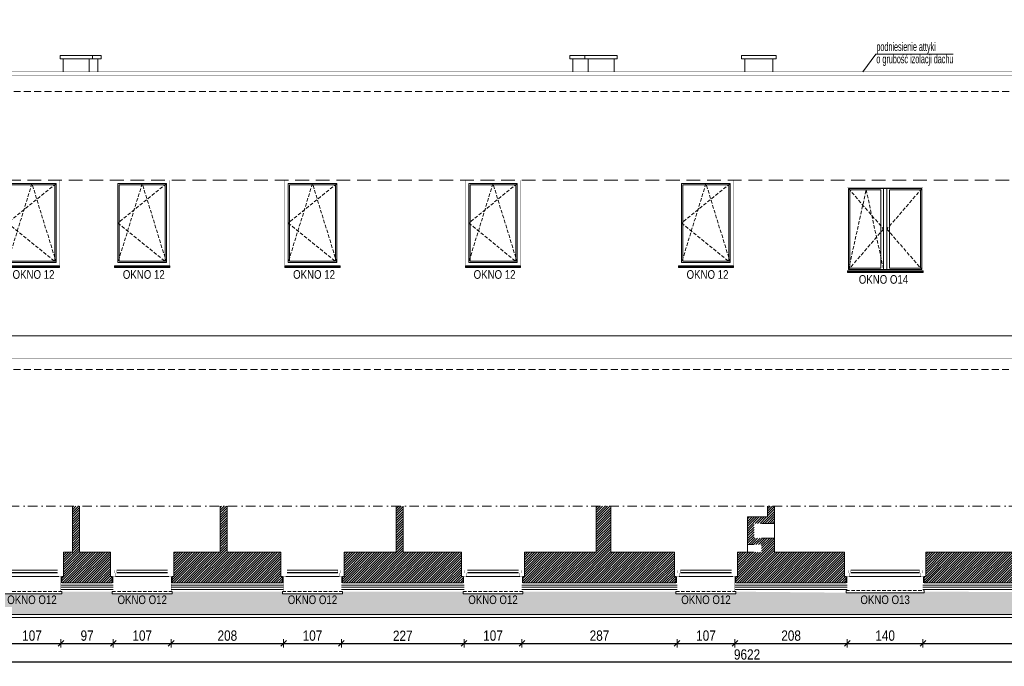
# Model space of a CAD drawing. Header units: millimetres. Extents: x 18880 to 99371, y -5529 to 27899.
# Tile 77 of 158: x 37683 to 39505, y 8270 to 9465. Entities that reach past the tile are written whole.
import ezdxf

# ---------------------------------------------------------------- set-up
doc = ezdxf.new("R2010")
doc.units = ezdxf.units.MM
doc.set_wipeout_variables(frame=1)
doc.linetypes.add('DASHED', pattern=[19.05, 12.7, -6.35])
doc.linetypes.add('Kropki i Kreski', pattern=[335.138881, 176.388884, -88.194442, 0, -70.555556])
for name, color, linetype, lineweight in [('AA_HATCH', 252, 'Continuous', 0), ('AA_IZOLACJA', 251, 'Continuous', 0), ('AA_OPIS', 2, 'Continuous', 0), ('AA_WIDOK', 254, 'Continuous', 0), ('AP wymiary', 40, 'Continuous', 0), ('K_SCIANY', 90, 'Continuous', 20)]:
    doc.layers.add(name, color=color, linetype=linetype, lineweight=lineweight)
doc.styles.add('1', font='ARIALN.TTF')
doc.styles.add('ARIAL', font='arial.ttf')
doc.styles.add('DIM07', font='romans.shx', dxfattribs={"width": 0.7})
doc.linetypes.add('STYROPIAN', pattern='A,0.000141,[1,styropian.shx,S=1,R=0,X=0,Y=0],-14.102004', length=14.102145)
doc.linetypes.add('ZIGZAG', pattern='A,0.00254,-5.08,[131,ltypeshp.shx,S=5.08,R=0,X=-5.08,Y=0],-10.16,[131,ltypeshp.shx,S=5.08,R=180,X=5.08,Y=0],-5.08', length=20.32254)
doc.dimstyles.new('1_50', dxfattribs={"dimscale": 10, "dimtxt": 1.9, "dimasz": 0.005, "dimexe": 0, "dimexo": 0, "dimgap": 0.45, "dimtad": 1, "dimdec": 4, "dimrnd": 0.5, "dimdsep": 46, "dimtxsty": '1', "dimblk1": 'DIM01', "dimblk2": 'DIM01', "dimsah": 1, "dimcen": 2, "dimdle": 25, "dimse1": 1, "dimse2": 1, "dimclrd": 1, "dimclrt": 2, "dimadec": 0, "dimazin": 0, "dimtfac": 0.66665, "dimtdec": 4, "dimtix": 1, "dimtmove": 0, "dimatfit": 3, "dimldrblk": 'DIM01', "dimfxl": 0, "dimtolj": 1, "dimtzin": 0, "dimarcsym": 0})

# ---------------------------------------------------------------- blocks, each defined once
blk = doc.blocks.new('okno cc')
at = {"layer": 'AA_WIDOK', "linetype": 'DASHED', "ltscale": 0.5}
blk.add_lwpolyline([(28, 3), (28, 114)], dxfattribs=at)
at = {"layer": 'AA_WIDOK', "color": 4}
blk.add_lwpolyline([(28, 3), (32, 3), (32, 114), (28, 114)], dxfattribs=at)
at = {"color": 4}
blk.add_wipeout([(-11.5, 105.5), (-6.5, 105.5), (-6.5, 108), (0, 108), (0, 9), (-6.5, 9), (-6.5, 11.5), (-11.5, 11.5)], dxfattribs=at).dxf.layer = 'AA_WIDOK'
at = {"layer": 'AA_IZOLACJA', "linetype": 'STYROPIAN', "ltscale": 0.2}
for points in [[(12, 113), (0, 113)], [(12, 4), (0, 4)]]:
    blk.add_lwpolyline(points, dxfattribs=at)
at = {"layer": 'AA_WIDOK', "color": 4, "const_width": 0.3}
for points in [[(-11.5, 105.5), (-11.5, 110.5)], [(-11.5, 110.5), (-6.5, 110.5)], [(-9, 110.5), (-9, 117)], [(-9, 117), (0, 117)], [(-6.5, 110.5), (-9, 110.5)], [(-6.5, 108), (-6.5, 110.5)], [(-6.5, 110.5), (-6.5, 105.5)], [(0, 117), (0, 108)], [(-6.5, 105.5), (-11.5, 105.5)], [(-10, 11.5), (-10, 105.5)], [(-9, 11.5), (-9, 105.5)], [(-8, 11.5), (-8, 105.5)], [(0, 108), (-6.5, 108)], [(-11.5, 6.5), (-11.5, 11.5)], [(-11.5, 11.5), (-6.5, 11.5)], [(-6.5, 6.5), (-11.5, 6.5)], [(-9, 0), (-9, 6.5)], [(-9, 6.5), (-6.5, 6.5)], [(0, 0), (-9, 0)], [(-6.5, 11.5), (-6.5, 6.5)], [(-6.5, 6.5), (-6.5, 9)], [(-6.5, 9), (0, 9)], [(0, 9), (0, 0)]]:
    blk.add_lwpolyline(points, dxfattribs=at)
at = {"layer": 'AA_WIDOK', "const_width": 0.3}
for points in [[(28, 112), (0, 112)], [(28, 5), (0, 5)]]:
    blk.add_lwpolyline(points, dxfattribs=at)
at = {"layer": 'AA_WIDOK', "color": 4}
for points in [[(-11.5, 11.5), (-11.5, 105.5)], [(-11.5, 11.5), (-11.5, 105.5)], [(-6.5, 11.5), (-6.5, 105.5)], [(0, 108), (0, 9)]]:
    blk.add_lwpolyline(points, dxfattribs=at)
blk = doc.blocks.new('okno dd')
at = {"layer": 'AA_WIDOK', "linetype": 'DASHED', "ltscale": 0.5}
blk.add_lwpolyline([(26, 3), (26, 147)], dxfattribs=at)
at = {"layer": 'AA_WIDOK', "color": 4}
blk.add_lwpolyline([(26, 3), (30, 3), (30, 147), (26, 147)], dxfattribs=at)
at = {"color": 4}
blk.add_wipeout([(-11.5, 138.5), (-6.5, 138.5), (-6.5, 141), (0, 141), (0, 9), (-6.5, 9), (-6.5, 11.5), (-11.5, 11.5)], dxfattribs=at).dxf.layer = 'AA_WIDOK'
at = {"layer": 'AA_IZOLACJA', "linetype": 'STYROPIAN', "ltscale": 0.2}
for points in [[(12, 146), (0, 146)], [(12, 4), (0, 4)]]:
    blk.add_lwpolyline(points, dxfattribs=at)
at = {"layer": 'AA_WIDOK', "color": 4, "const_width": 0.3}
for points in [[(-9, 143.5), (-9, 150)], [(-9, 150), (0, 150)], [(0, 150), (0, 141)], [(-11.5, 138.5), (-11.5, 143.5)], [(-11.5, 143.5), (-6.5, 143.5)], [(-6.5, 138.5), (-11.5, 138.5)], [(-10, 11.5), (-10, 138.5)], [(-6.5, 143.5), (-9, 143.5)], [(-9, 11.5), (-9, 138.5)], [(-8, 11.5), (-8, 138.5)], [(-6.5, 141), (-6.5, 143.5)], [(-6.5, 143.5), (-6.5, 138.5)], [(0, 141), (-6.5, 141)], [(-11.5, 6.5), (-11.5, 11.5)], [(-11.5, 11.5), (-6.5, 11.5)], [(-6.5, 6.5), (-11.5, 6.5)], [(-9, 0), (-9, 6.5)], [(-9, 6.5), (-6.5, 6.5)], [(0, 0), (-9, 0)], [(-6.5, 11.5), (-6.5, 6.5)], [(-6.5, 6.5), (-6.5, 9)], [(-6.5, 9), (0, 9)], [(0, 9), (0, 0)]]:
    blk.add_lwpolyline(points, dxfattribs=at)
at = {"layer": 'AA_WIDOK', "color": 4}
for points in [[(-11.5, 11.5), (-11.5, 138.5)], [(-11.5, 11.5), (-11.5, 138.5)], [(-6.5, 11.5), (-6.5, 138.5)], [(0, 141), (0, 9)]]:
    blk.add_lwpolyline(points, dxfattribs=at)
at = {"layer": 'AA_WIDOK', "const_width": 0.3}
for points in [[(26, 145), (0, 145)], [(26, 5), (0, 5)]]:
    blk.add_lwpolyline(points, dxfattribs=at)
blk = doc.blocks.new('etbvbve')
at = {"layer": 'AA_OPIS', "linetype": 'DASHED', "ltscale": 0.5}
blk.add_lwpolyline([(-6, -2), (-96, -75), (-6, -148), (-51, -2), (-96, -148)], dxfattribs=at)
at = {"layer": 'AA_WIDOK', "color": 255, "const_width": 0.3}
for points in [[(-102, -154), (-102, 4)], [(-102, 4), (0, 4)], [(0, 4), (0, -154)]]:
    blk.add_lwpolyline(points, dxfattribs=at)
at = {"layer": 'AA_WIDOK'}
for points in [[(-96, -148), (-96, -2)], [(-96, -2), (-6, -2)], [(-93.5, -4.5), (-93.5, -145.5)], [(-8.5, -4.5), (-93.5, -4.5)], [(-8.5, -145.5), (-8.5, -4.5)], [(-6, -2), (-6, -148)], [(-93.5, -145.5), (-8.5, -145.5)], [(-6, -148), (-96, -148)]]:
    blk.add_lwpolyline(points, dxfattribs=at)
at = {"layer": 'AA_WIDOK', "color": 4}
for points in [[(-102, -157), (-102, -154)], [(0, -154), (-102, -154)], [(0, -154.8), (-102, -154.8)], [(-102, -155.1), (-102, -155.3)], [(-102, -156.5), (0, -156.5)], [(-102, -157), (0, -157)], [(0, -157), (0, -154)], [(0, -155.3), (0, -155.1)]]:
    blk.add_lwpolyline(points, dxfattribs=at)
at = {"layer": 'AA_OPIS', "insert": (-48.1, -162.1), "char_height": 16, "width": 300, "attachment_point": 2, "style": 'ARIAL'}
blk.add_mtext('{\\W0.8;OKNO 12}', dxfattribs=at)
blk = doc.blocks.new('mtyty')
at = {"layer": 'AA_OPIS', "linetype": 'DASHED', "ltscale": 0.5}
for points in [[(-138, 2), (-73, -73), (-138, -148), (-105.2, -0.5), (-73, -148)], [(-2, 2), (-67, -73), (-2, -148)]]:
    blk.add_lwpolyline(points, dxfattribs=at)
at = {"layer": 'AA_WIDOK', "color": 255, "const_width": 0.3}
for points in [[(-140, -150), (-140, 4)], [(-140, 4), (0, 4)], [(0, 4), (0, -150)]]:
    blk.add_lwpolyline(points, dxfattribs=at)
at = {"layer": 'AA_WIDOK'}
for points in [[(-138, 2), (-138, -148)], [(-2, 2), (-138, 2)], [(-73, 2), (-73, -148)], [(-67, 2), (-67, -148)], [(-2, -148), (-2, 2)], [(-135.5, -0.5), (-135.5, -145.5)], [(-78, -0.5), (-135.5, -0.5)], [(-78, -145.5), (-78, -0.5)], [(-62, -0.5), (-62, -145.5)], [(-4.5, -0.5), (-62, -0.5)], [(-4.5, -145.5), (-4.5, -0.5)], [(-135.5, -145.5), (-78, -145.5)], [(-62, -145.5), (-4.5, -145.5)], [(-138, -148), (-2, -148)]]:
    blk.add_lwpolyline(points, dxfattribs=at)
at = {"layer": 'AA_WIDOK', "color": 4}
for points in [[(-140, -150), (0, -150)], [(-140, -152.5), (-140, -150)], [(-140, -150.8), (-140, -150.6)], [(0, -150.8), (-140, -150.8)], [(0, -152.5), (-140, -152.5)], [(-140, -153), (-140, -152.5)], [(0, -153), (-140, -153)], [(0, -152.5), (0, -150)], [(0, -150.6), (0, -150.8)], [(0, -153), (0, -152.5)]]:
    blk.add_lwpolyline(points, dxfattribs=at)
at = {"layer": 'AA_OPIS', "insert": (-73.2, -158.1), "char_height": 16, "width": 300, "attachment_point": 2, "style": 'ARIAL'}
blk.add_mtext('{\\W0.8;OKNO O14}', dxfattribs=at)
blk = doc.blocks.new('DIM01')
at = {"color": 2}
blk.add_line((-106, -106), (106, 106), dxfattribs=at)
blk.add_line((0, -150), (0, 150))
blk = doc.blocks.new('*D889')
at = {"layer": 'AP wymiary', "color": 1, "lineweight": -2, "transparency": 16777216}
blk.add_line((37652.5, 8312.1), (37759.4, 8312.1), dxfattribs=at)
at = {"layer": 'Defpoints', "color": 0, "transparency": 16777216}
for p in [(37652.5, 8418.1), (37759.5, 8416.7), (37759.5, 8312.1)]:
    blk.add_point(p, dxfattribs=at)
at = {"layer": 'AP wymiary', "color": 1, "lineweight": -2, "transparency": 16777216, "xscale": 0.05, "yscale": 0.05, "zscale": 0.05, "rotation": 180}
blk.add_blockref('DIM01', (37652.5, 8312.1), dxfattribs=at)
at = {"layer": 'AP wymiary', "color": 1, "lineweight": -2, "transparency": 16777216, "xscale": 0.05, "yscale": 0.05, "zscale": 0.05}
blk.add_blockref('DIM01', (37759.5, 8312.1), dxfattribs=at)
at = {"layer": 'AP wymiary', "color": 2, "transparency": 16777216, "insert": (37706, 8326.3), "char_height": 19, "attachment_point": 5, "style": '1'}
blk.add_mtext('\\A1;107', dxfattribs=at)
blk = doc.blocks.new('*D890')
at = {"layer": 'AP wymiary', "color": 1, "lineweight": -2, "transparency": 16777216}
blk.add_line((37759.5, 8312.1), (37856.4, 8312.1), dxfattribs=at)
at = {"layer": 'Defpoints', "color": 0, "transparency": 16777216}
for p in [(37759.5, 8416.7), (37856.5, 8415.7), (37856.5, 8312.1)]:
    blk.add_point(p, dxfattribs=at)
at = {"layer": 'AP wymiary', "color": 1, "lineweight": -2, "transparency": 16777216, "xscale": 0.05, "yscale": 0.05, "zscale": 0.05, "rotation": 180}
blk.add_blockref('DIM01', (37759.5, 8312.1), dxfattribs=at)
at = {"layer": 'AP wymiary', "color": 1, "lineweight": -2, "transparency": 16777216, "xscale": 0.05, "yscale": 0.05, "zscale": 0.05}
blk.add_blockref('DIM01', (37856.5, 8312.1), dxfattribs=at)
at = {"layer": 'AP wymiary', "color": 2, "transparency": 16777216, "insert": (37808, 8326.3), "char_height": 19, "attachment_point": 5, "style": '1'}
blk.add_mtext('\\A1;97', dxfattribs=at)
blk = doc.blocks.new('*D891')
at = {"layer": 'AP wymiary', "color": 1, "lineweight": -2, "transparency": 16777216}
blk.add_line((37856.5, 8312.1), (37963.4, 8312.1), dxfattribs=at)
at = {"layer": 'Defpoints', "color": 0, "transparency": 16777216}
for p in [(37856.5, 8415.7), (37963.5, 8415.7), (37963.5, 8312.1)]:
    blk.add_point(p, dxfattribs=at)
at = {"layer": 'AP wymiary', "color": 1, "lineweight": -2, "transparency": 16777216, "xscale": 0.05, "yscale": 0.05, "zscale": 0.05, "rotation": 180}
blk.add_blockref('DIM01', (37856.5, 8312.1), dxfattribs=at)
at = {"layer": 'AP wymiary', "color": 1, "lineweight": -2, "transparency": 16777216, "xscale": 0.05, "yscale": 0.05, "zscale": 0.05}
blk.add_blockref('DIM01', (37963.5, 8312.1), dxfattribs=at)
at = {"layer": 'AP wymiary', "color": 2, "transparency": 16777216, "insert": (37910, 8326.3), "char_height": 19, "attachment_point": 5, "style": '1'}
blk.add_mtext('\\A1;107', dxfattribs=at)
blk = doc.blocks.new('*D892')
at = {"layer": 'AP wymiary', "color": 1, "lineweight": -2, "transparency": 16777216}
blk.add_line((37963.5, 8312.1), (38171.4, 8312.1), dxfattribs=at)
at = {"layer": 'Defpoints', "color": 0, "transparency": 16777216}
for p in [(37963.5, 8415.7), (38171.5, 8415.7), (38171.5, 8312.1)]:
    blk.add_point(p, dxfattribs=at)
at = {"layer": 'AP wymiary', "color": 1, "lineweight": -2, "transparency": 16777216, "xscale": 0.05, "yscale": 0.05, "zscale": 0.05, "rotation": 180}
blk.add_blockref('DIM01', (37963.5, 8312.1), dxfattribs=at)
at = {"layer": 'AP wymiary', "color": 1, "lineweight": -2, "transparency": 16777216, "xscale": 0.05, "yscale": 0.05, "zscale": 0.05}
blk.add_blockref('DIM01', (38171.5, 8312.1), dxfattribs=at)
at = {"layer": 'AP wymiary', "color": 2, "transparency": 16777216, "insert": (38067.5, 8326.3), "char_height": 19, "attachment_point": 5, "style": '1'}
blk.add_mtext('\\A1;208', dxfattribs=at)
blk = doc.blocks.new('*D893')
at = {"layer": 'AP wymiary', "color": 1, "lineweight": -2, "transparency": 16777216}
blk.add_line((38171.5, 8312.1), (38278.4, 8312.1), dxfattribs=at)
at = {"layer": 'Defpoints', "color": 0, "transparency": 16777216}
for p in [(38171.5, 8415.7), (38278.5, 8415.7), (38278.5, 8312.1)]:
    blk.add_point(p, dxfattribs=at)
at = {"layer": 'AP wymiary', "color": 1, "lineweight": -2, "transparency": 16777216, "xscale": 0.05, "yscale": 0.05, "zscale": 0.05, "rotation": 180}
blk.add_blockref('DIM01', (38171.5, 8312.1), dxfattribs=at)
at = {"layer": 'AP wymiary', "color": 1, "lineweight": -2, "transparency": 16777216, "xscale": 0.05, "yscale": 0.05, "zscale": 0.05}
blk.add_blockref('DIM01', (38278.5, 8312.1), dxfattribs=at)
at = {"layer": 'AP wymiary', "color": 2, "transparency": 16777216, "insert": (38225, 8326.3), "char_height": 19, "attachment_point": 5, "style": '1'}
blk.add_mtext('\\A1;107', dxfattribs=at)
blk = doc.blocks.new('*D894')
at = {"layer": 'AP wymiary', "color": 1, "lineweight": -2, "transparency": 16777216}
blk.add_line((38278.5, 8312.1), (38505.4, 8312.1), dxfattribs=at)
at = {"layer": 'Defpoints', "color": 0, "transparency": 16777216}
for p in [(38278.5, 8415.7), (38505.5, 8415.7), (38505.5, 8312.1)]:
    blk.add_point(p, dxfattribs=at)
at = {"layer": 'AP wymiary', "color": 1, "lineweight": -2, "transparency": 16777216, "xscale": 0.05, "yscale": 0.05, "zscale": 0.05, "rotation": 180}
blk.add_blockref('DIM01', (38278.5, 8312.1), dxfattribs=at)
at = {"layer": 'AP wymiary', "color": 1, "lineweight": -2, "transparency": 16777216, "xscale": 0.05, "yscale": 0.05, "zscale": 0.05}
blk.add_blockref('DIM01', (38505.5, 8312.1), dxfattribs=at)
at = {"layer": 'AP wymiary', "color": 2, "transparency": 16777216, "insert": (38392, 8326.1), "char_height": 19, "attachment_point": 5, "style": '1'}
blk.add_mtext('\\A1;227', dxfattribs=at)
blk = doc.blocks.new('*D895')
at = {"layer": 'AP wymiary', "color": 1, "lineweight": -2, "transparency": 16777216}
blk.add_line((38505.5, 8312.1), (38612.4, 8312.1), dxfattribs=at)
at = {"layer": 'Defpoints', "color": 0, "transparency": 16777216}
for p in [(38612.5, 8419.7), (38505.5, 8415.7), (38612.5, 8312.1)]:
    blk.add_point(p, dxfattribs=at)
at = {"layer": 'AP wymiary', "color": 1, "lineweight": -2, "transparency": 16777216, "xscale": 0.05, "yscale": 0.05, "zscale": 0.05, "rotation": 180}
blk.add_blockref('DIM01', (38505.5, 8312.1), dxfattribs=at)
at = {"layer": 'AP wymiary', "color": 1, "lineweight": -2, "transparency": 16777216, "xscale": 0.05, "yscale": 0.05, "zscale": 0.05}
blk.add_blockref('DIM01', (38612.5, 8312.1), dxfattribs=at)
at = {"layer": 'AP wymiary', "color": 2, "transparency": 16777216, "insert": (38559, 8326.3), "char_height": 19, "attachment_point": 5, "style": '1'}
blk.add_mtext('\\A1;107', dxfattribs=at)
blk = doc.blocks.new('*D896')
at = {"layer": 'AP wymiary', "color": 1, "lineweight": -2, "transparency": 16777216}
blk.add_line((38612.5, 8312.1), (38899.4, 8312.1), dxfattribs=at)
at = {"layer": 'Defpoints', "color": 0, "transparency": 16777216}
for p in [(38612.5, 8419.7), (38899.5, 8419.7), (38899.5, 8312.1)]:
    blk.add_point(p, dxfattribs=at)
at = {"layer": 'AP wymiary', "color": 1, "lineweight": -2, "transparency": 16777216, "xscale": 0.05, "yscale": 0.05, "zscale": 0.05, "rotation": 180}
blk.add_blockref('DIM01', (38612.5, 8312.1), dxfattribs=at)
at = {"layer": 'AP wymiary', "color": 1, "lineweight": -2, "transparency": 16777216, "xscale": 0.05, "yscale": 0.05, "zscale": 0.05}
blk.add_blockref('DIM01', (38899.5, 8312.1), dxfattribs=at)
at = {"layer": 'AP wymiary', "color": 2, "transparency": 16777216, "insert": (38756, 8326.3), "char_height": 19, "attachment_point": 5, "style": '1'}
blk.add_mtext('\\A1;287', dxfattribs=at)
blk = doc.blocks.new('*D897')
at = {"layer": 'AP wymiary', "color": 1, "lineweight": -2, "transparency": 16777216}
blk.add_line((38899.5, 8312.1), (39006.4, 8312.1), dxfattribs=at)
at = {"layer": 'Defpoints', "color": 0, "transparency": 16777216}
for p in [(38899.5, 8419.7), (39006.5, 8419.7), (39006.5, 8312.1)]:
    blk.add_point(p, dxfattribs=at)
at = {"layer": 'AP wymiary', "color": 1, "lineweight": -2, "transparency": 16777216, "xscale": 0.05, "yscale": 0.05, "zscale": 0.05, "rotation": 180}
blk.add_blockref('DIM01', (38899.5, 8312.1), dxfattribs=at)
at = {"layer": 'AP wymiary', "color": 1, "lineweight": -2, "transparency": 16777216, "xscale": 0.05, "yscale": 0.05, "zscale": 0.05}
blk.add_blockref('DIM01', (39006.5, 8312.1), dxfattribs=at)
at = {"layer": 'AP wymiary', "color": 2, "transparency": 16777216, "insert": (38953, 8326.3), "char_height": 19, "attachment_point": 5, "style": '1'}
blk.add_mtext('\\A1;107', dxfattribs=at)
blk = doc.blocks.new('*D898')
at = {"layer": 'AP wymiary', "color": 1, "lineweight": -2, "transparency": 16777216}
blk.add_line((39006.5, 8312.1), (39214.4, 8312.1), dxfattribs=at)
at = {"layer": 'Defpoints', "color": 0, "transparency": 16777216}
for p in [(39006.5, 8419.7), (39214.5, 8418), (39214.5, 8312.1)]:
    blk.add_point(p, dxfattribs=at)
at = {"layer": 'AP wymiary', "color": 1, "lineweight": -2, "transparency": 16777216, "xscale": 0.05, "yscale": 0.05, "zscale": 0.05, "rotation": 180}
blk.add_blockref('DIM01', (39006.5, 8312.1), dxfattribs=at)
at = {"layer": 'AP wymiary', "color": 1, "lineweight": -2, "transparency": 16777216, "xscale": 0.05, "yscale": 0.05, "zscale": 0.05}
blk.add_blockref('DIM01', (39214.5, 8312.1), dxfattribs=at)
at = {"layer": 'AP wymiary', "color": 2, "transparency": 16777216, "insert": (39110.5, 8326.3), "char_height": 19, "attachment_point": 5, "style": '1'}
blk.add_mtext('\\A1;208', dxfattribs=at)
blk = doc.blocks.new('*D899')
at = {"layer": 'AP wymiary', "color": 1, "lineweight": -2, "transparency": 16777216}
blk.add_line((39214.5, 8312.1), (39354.4, 8312.1), dxfattribs=at)
at = {"layer": 'Defpoints', "color": 0, "transparency": 16777216}
for p in [(39214.5, 8418), (39354.5, 8415.7), (39354.5, 8312.1)]:
    blk.add_point(p, dxfattribs=at)
at = {"layer": 'AP wymiary', "color": 1, "lineweight": -2, "transparency": 16777216, "xscale": 0.05, "yscale": 0.05, "zscale": 0.05, "rotation": 180}
blk.add_blockref('DIM01', (39214.5, 8312.1), dxfattribs=at)
at = {"layer": 'AP wymiary', "color": 1, "lineweight": -2, "transparency": 16777216, "xscale": 0.05, "yscale": 0.05, "zscale": 0.05}
blk.add_blockref('DIM01', (39354.5, 8312.1), dxfattribs=at)
at = {"layer": 'AP wymiary', "color": 2, "transparency": 16777216, "insert": (39284.5, 8326.3), "char_height": 19, "attachment_point": 5, "style": '1'}
blk.add_mtext('\\A1;140', dxfattribs=at)
blk = doc.blocks.new('*D900')
at = {"layer": 'AP wymiary', "color": 1, "lineweight": -2, "transparency": 16777216}
blk.add_line((39354.5, 8312.1), (39803.4, 8312.1), dxfattribs=at)
at = {"layer": 'Defpoints', "color": 0, "transparency": 16777216}
for p in [(39803.5, 8418), (39354.5, 8415.7), (39803.5, 8312.1)]:
    blk.add_point(p, dxfattribs=at)
at = {"layer": 'AP wymiary', "color": 1, "lineweight": -2, "transparency": 16777216, "xscale": 0.05, "yscale": 0.05, "zscale": 0.05, "rotation": 180}
blk.add_blockref('DIM01', (39354.5, 8312.1), dxfattribs=at)
at = {"layer": 'AP wymiary', "color": 1, "lineweight": -2, "transparency": 16777216, "xscale": 0.05, "yscale": 0.05, "zscale": 0.05}
blk.add_blockref('DIM01', (39803.5, 8312.1), dxfattribs=at)
at = {"layer": 'AP wymiary', "color": 2, "transparency": 16777216, "insert": (39579, 8326.3), "char_height": 19, "attachment_point": 5, "style": '1'}
blk.add_mtext('\\A1;449', dxfattribs=at)
blk = doc.blocks.new('*D922')
at = {"layer": 'AP wymiary', "color": 1, "lineweight": -2, "transparency": 16777216}
blk.add_line((43839.9, 8277.2), (34218, 8277.2), dxfattribs=at)
at = {"layer": 'Defpoints', "color": 0, "transparency": 16777216}
for p in [(34218, 8407.7), (43840, 8407.7), (34218, 8277.2)]:
    blk.add_point(p, dxfattribs=at)
at = {"layer": 'AP wymiary', "color": 1, "lineweight": -2, "transparency": 16777216, "xscale": 0.05, "yscale": 0.05, "zscale": 0.05, "rotation": 180}
blk.add_blockref('DIM01', (34218, 8277.2), dxfattribs=at)
at = {"layer": 'AP wymiary', "color": 1, "lineweight": -2, "transparency": 16777216, "xscale": 0.05, "yscale": 0.05, "zscale": 0.05}
blk.add_blockref('DIM01', (43840, 8277.2), dxfattribs=at)
at = {"layer": 'AP wymiary', "color": 2, "transparency": 16777216, "insert": (39029, 8291.4), "char_height": 19, "attachment_point": 5, "style": '1'}
blk.add_mtext('\\A1;9622', dxfattribs=at)

msp = doc.modelspace()

# ---------------------------------------------------------------- hatches: boundary and pattern name
at = {"layer": 'AA_HATCH'}
h = msp.add_hatch(dxfattribs=at)
h.set_pattern_fill('ANSI31', color=256)
h.paths.add_polyline_path([(36189.48658, 8480.71376), (36102.98658, 8480.71376), (36102.98658, 8565.7087), (36071.98658, 8565.7087), (36071.98658, 8423.71376), (36192.48658, 8423.71376), (36192.48658, 8435.71376), (36189.48658, 8435.71376), (36189.48658, 8444.71376)])
h.paths.add_polyline_path([(36773.48658, 8480.71376), (36413.98658, 8480.71376), (36413.98658, 8565.7087), (36400.98658, 8565.7087), (36400.98658, 8480.71376), (36306.48658, 8480.71376), (36306.48658, 8444.71376), (36306.48658, 8435.71376), (36303.48658, 8435.71376), (36303.48658, 8423.71376), (36776.48658, 8423.71376), (36776.48658, 8435.71376), (36773.48658, 8435.71376), (36773.48658, 8444.71376)])
h.paths.add_polyline_path([(37295.48658, 8444.71376), (37295.48658, 8480.71376), (37161.98658, 8480.71376), (37161.98658, 8565.7087), (37148.98658, 8565.7087), (37148.98658, 8480.71376), (36890.48658, 8480.71376), (36890.48658, 8444.71376), (36890.48658, 8435.71376), (36887.48658, 8435.71376), (36887.48658, 8423.71376), (37298.48658, 8423.71376), (37298.48658, 8435.71376), (37295.48658, 8435.71376)])
h.paths.add_polyline_path([(37647.48658, 8480.71376), (37535.98658, 8480.71376), (37535.98658, 8565.7087), (37522.98658, 8565.7087), (37522.98658, 8480.71376), (37412.48658, 8480.71376), (37412.48658, 8444.71376), (37412.48658, 8435.71376), (37409.48658, 8435.71376), (37409.48658, 8423.71376), (37650.48658, 8423.71376), (37650.48658, 8435.71376), (37647.48658, 8435.71376), (37647.48658, 8444.71376)])
h.paths.add_polyline_path([(37851.48658, 8480.71376), (37793.98658, 8480.71376), (37793.98658, 8565.7087), (37780.98658, 8565.7087), (37780.98658, 8480.71376), (37764.48658, 8480.71376), (37764.48658, 8444.71376), (37764.48658, 8435.71376), (37761.48658, 8435.71376), (37761.48658, 8423.71376), (37854.48658, 8423.71376), (37854.48658, 8435.71376), (37851.48658, 8435.71376), (37851.48658, 8444.71376)])
h.paths.add_polyline_path([(38166.48658, 8480.71376), (38066.98658, 8480.71376), (38066.98658, 8565.7087), (38053.98658, 8565.7087), (38053.98658, 8480.71376), (37968.48658, 8480.71376), (37968.48658, 8444.71376), (37968.48658, 8435.71376), (37965.48658, 8435.71376), (37965.48658, 8423.71376), (38169.48658, 8423.71376), (38169.48658, 8435.71376), (38166.48658, 8435.71376), (38166.48658, 8444.71376)])
h.paths.add_polyline_path([(38500.48658, 8480.71376), (38392.98658, 8480.71376), (38392.98658, 8565.7087), (38379.98658, 8565.7087), (38379.98658, 8480.71376), (38283.48658, 8480.71376), (38283.48658, 8444.71376), (38283.48658, 8435.71376), (38280.48658, 8435.71376), (38280.48658, 8423.71376), (38503.48658, 8423.71376), (38503.48658, 8435.71376), (38500.48658, 8435.71376), (38500.48658, 8444.71376)])
h.paths.add_polyline_path([(38894.48658, 8480.71376), (38776.98658, 8480.71376), (38776.98658, 8565.7087), (38749.98658, 8565.7087), (38749.98658, 8480.71376), (38617.48658, 8480.71376), (38617.48658, 8444.71376), (38617.48658, 8435.71376), (38614.48658, 8435.71376), (38614.48658, 8423.71376), (38897.48658, 8423.71376), (38897.48658, 8435.71376), (38894.48658, 8435.71376), (38894.48658, 8444.71376)])
h.paths.add_polyline_path([(39209.48658, 8480.71376), (39079.98658, 8480.71376), (39079.98658, 8506.71376), (39055.98658, 8506.71376), (39041.98658, 8506.71376), (39041.98658, 8533.71376), (39055.98658, 8533.71376), (39079.98658, 8533.71376), (39079.98658, 8545.71376), (39079.98658, 8565.7087), (39066.98658, 8565.7087), (39066.98658, 8545.71376), (39029.98658, 8545.71376), (39029.98658, 8494.71376), (39041.98658, 8494.71376), (39055.98658, 8494.71376), (39055.98658, 8480.71376), (39041.98658, 8480.71376), (39029.98658, 8480.71376), (39011.48658, 8480.71376), (39011.48658, 8444.71376), (39011.48658, 8435.71376), (39008.48658, 8435.71376), (39008.48658, 8423.71376), (39212.48658, 8423.71376), (39212.48658, 8435.71376), (39209.48658, 8435.71376), (39209.48658, 8444.71376)])
h.paths.add_polyline_path([(39798.48658, 8480.71376), (39629.98658, 8480.71376), (39629.98658, 8565.7087), (39616.98658, 8565.7087), (39616.98658, 8480.71376), (39359.48658, 8480.71376), (39359.48658, 8444.71376), (39359.48658, 8435.71376), (39356.48658, 8435.71376), (39356.48658, 8423.71376), (39801.48658, 8423.71376), (39801.48658, 8435.71376), (39798.48658, 8435.71376), (39798.48658, 8444.71376)])
h.paths.add_polyline_path([(40130.98658, 8444.71376), (40130.98658, 8480.71376), (39974.98658, 8480.71376), (39974.98658, 8565.7087), (39959.98658, 8565.7087), (39959.98658, 8480.71376), (39948.48658, 8480.71376), (39948.48658, 8444.71376), (39948.48658, 8435.71376), (39945.48658, 8435.71376), (39945.48658, 8423.71376), (40133.98658, 8423.71376), (40133.98658, 8435.71376), (40130.98658, 8435.71376)])
h.paths.add_polyline_path([(40518.48658, 8480.71376), (40354.98658, 8480.71376), (40354.98658, 8565.7087), (40324.98658, 8565.7087), (40324.98658, 8480.71376), (40247.98658, 8480.71376), (40247.98658, 8444.71376), (40247.98658, 8435.71376), (40244.98658, 8435.71376), (40244.98658, 8423.71376), (40521.48658, 8423.71376), (40521.48658, 8435.71376), (40518.48658, 8435.71376), (40518.48658, 8444.71376)])
h.paths.add_polyline_path([(41073.98658, 8480.71376), (40668.48658, 8480.71376), (40668.48658, 8444.71376), (40668.48658, 8435.71376), (40665.48658, 8435.71376), (40665.48658, 8423.71376), (41073.98658, 8423.71376)])

# ---------------------------------------------------------------- linework, layer by layer
at = {"layer": 'AA_OPIS'}
msp.add_lwpolyline([(39242.97241, 9368.78391), (39267.13149, 9401.24687), (39410.38625, 9401.24687)], dxfattribs=at)
at = {"layer": 'AA_OPIS', "linetype": 'Kropki i Kreski', "ltscale": 0.1}
msp.add_lwpolyline([(34135.36318, 8565.7087), (43915.71972, 8565.7087)], dxfattribs=at)
at = {"layer": 'AA_WIDOK'}
for points in [[(37817.98658, 9392.81196), (37757.98658, 9392.81196), (37757.98658, 9398.81196), (37817.98658, 9398.81196)], [(37817.98658, 9392.81196), (37833.98658, 9392.81196), (37833.98658, 9398.81196), (37817.98658, 9398.81196)], [(38728.98658, 9392.81196), (38700.98658, 9392.81196), (38700.98658, 9398.81196), (38728.98658, 9398.81196)], [(38788.98658, 9392.81196), (38728.98658, 9392.81196), (38728.98658, 9398.81196), (38788.98658, 9398.81196)], [(39082.98658, 9392.81196), (39018.98658, 9392.81196), (39018.98658, 9398.81196), (39082.98658, 9398.81196)]]:
    msp.add_lwpolyline(points, close=True, dxfattribs=at)
for points in [[(37763.98658, 9368.78391), (37763.98658, 9392.81196)], [(37811.98658, 9368.78391), (37811.98658, 9392.81196)], [(37827.98658, 9368.78391), (37827.98658, 9392.81196)], [(38706.98658, 9368.78391), (38706.98658, 9392.81196)], [(38734.98658, 9368.78391), (38734.98658, 9392.81196)], [(38782.98658, 9368.78391), (38782.98658, 9392.81196)], [(39024.98658, 9368.78391), (39024.98658, 9392.81196)], [(39076.98658, 9392.81196), (39024.98658, 9392.81196)], [(39076.98658, 9368.78391), (39076.98658, 9392.81196)], [(36031.98658, 8880.72152), (41073.98658, 8880.72152)]]:
    msp.add_lwpolyline(points, dxfattribs=at)
at = {"layer": 'AA_WIDOK', "color": 4, "const_width": 0.5}
for points in [[(36071.98658, 9368.78391), (43844.98658, 9368.78391)], [(36071.98658, 9362.78391), (43844.98658, 9362.78391)]]:
    msp.add_lwpolyline(points, dxfattribs=at)
at = {"layer": 'AA_WIDOK', "color": 8, "linetype": 'DASHED'}
for points in [[(36071.98658, 9362.78391), (36071.98658, 9332.72152), (43825.98658, 9332.72152)], [(43837.98658, 8838.22152), (43837.98658, 8818.22152), (34219.98658, 8818.22152), (34219.98658, 8838.22152)]]:
    msp.add_lwpolyline(points, dxfattribs=at)
at = {"layer": 'AA_WIDOK', "color": 251, "linetype": 'DASHED', "lineweight": 0, "ltscale": 2}
for points in [[(43895.5195, 9168.22152), (34049.00732, 9168.22152)], [(43895.5195, 8880.72152), (34047.20168, 8880.72152)]]:
    msp.add_lwpolyline(points, dxfattribs=at)
at = {"layer": 'AA_WIDOK', "color": 3, "const_width": 0.5}
msp.add_lwpolyline([(36031.98658, 8838.22152), (44102.16332, 8838.22152)], dxfattribs=at)
at = {"layer": 'K_SCIANY'}
for points in [[(37780.98658, 8565.7087), (37780.98658, 8480.71376)], [(37793.98658, 8480.71376), (37793.98658, 8565.7087)], [(38053.98658, 8565.7087), (38053.98658, 8480.71376)], [(38066.98658, 8480.71376), (38066.98658, 8565.7087)], [(38379.98658, 8565.7087), (38379.98658, 8480.71376)], [(38392.98658, 8480.71376), (38392.98658, 8565.7087)], [(38749.98658, 8565.7087), (38749.98658, 8480.71376), (38617.48658, 8480.71376), (38617.48658, 8444.71376), (38617.48658, 8435.71376), (38614.48658, 8435.71376), (38614.48658, 8423.71376), (38897.48658, 8423.71376), (38897.48658, 8435.71376), (38894.48658, 8435.71376), (38894.48658, 8444.71376), (38894.48658, 8480.71376), (38776.98658, 8480.71376), (38776.98658, 8565.7087)], [(39041.98658, 8480.71376), (39029.98658, 8480.71376), (39011.48658, 8480.71376), (39011.48658, 8444.71376), (39011.48658, 8435.71376), (39008.48658, 8435.71376), (39008.48658, 8423.71376), (39212.48658, 8423.71376), (39212.48658, 8435.71376), (39209.48658, 8435.71376), (39209.48658, 8444.71376), (39209.48658, 8480.71376), (39079.98658, 8480.71376), (39079.98658, 8545.71376), (39079.98658, 8565.7087)], [(39066.98658, 8565.7087), (39066.98658, 8545.71376), (39029.98658, 8545.71376), (39029.98658, 8480.71376)], [(39055.98658, 8533.71376), (39079.98658, 8533.71376)], [(39041.98658, 8494.71376), (39029.98658, 8494.71376)], [(39055.98658, 8506.71376), (39079.98658, 8506.71376)], [(37780.98658, 8480.71376), (37764.48658, 8480.71376), (37764.48658, 8444.71376), (37764.48658, 8435.71376), (37761.48658, 8435.71376), (37761.48658, 8423.71376), (37854.48658, 8423.71376), (37854.48658, 8435.71376), (37851.48658, 8435.71376), (37851.48658, 8444.71376), (37851.48658, 8480.71376), (37793.98658, 8480.71376)], [(38053.98658, 8480.71376), (37968.48658, 8480.71376), (37968.48658, 8444.71376), (37968.48658, 8435.71376), (37965.48658, 8435.71376), (37965.48658, 8423.71376), (38169.48658, 8423.71376), (38169.48658, 8435.71376), (38166.48658, 8435.71376), (38166.48658, 8444.71376), (38166.48658, 8480.71376), (38066.98658, 8480.71376)], [(38379.98658, 8480.71376), (38283.48658, 8480.71376), (38283.48658, 8444.71376), (38283.48658, 8435.71376), (38280.48658, 8435.71376), (38280.48658, 8423.71376), (38503.48658, 8423.71376), (38503.48658, 8435.71376), (38500.48658, 8435.71376), (38500.48658, 8444.71376), (38500.48658, 8480.71376), (38392.98658, 8480.71376)], [(39616.98658, 8480.71376), (39359.48658, 8480.71376), (39359.48658, 8444.71376), (39359.48658, 8435.71376), (39356.48658, 8435.71376), (39356.48658, 8423.71376), (39801.48658, 8423.71376), (39801.48658, 8435.71376), (39798.48658, 8435.71376), (39798.48658, 8444.71376), (39798.48658, 8480.71376), (39629.98658, 8480.71376)]]:
    msp.add_lwpolyline(points, dxfattribs=at)

# ---------------------------------------------------------------- block references
at = {"layer": 'AA_HATCH'}
for name, p in [('etbvbve', (37756.98658, 9164.22152)), ('etbvbve', (37960.98658, 9164.22152)), ('etbvbve', (38275.98658, 9164.22152)), ('etbvbve', (38609.98658, 9164.22152)), ('etbvbve', (39003.98658, 9164.22152)), ('mtyty', (39354.66075, 9151.07348))]:
    msp.add_blockref(name, p, dxfattribs=at)

# ---------------------------------------------------------------- texts
at = {"layer": 'AA_OPIS', "insert": (39268.29475, 9379.78405), "char_height": 16, "width": 151.2593731, "attachment_point": 7, "line_spacing_factor": 0.85, "style": 'DIM07'}
msp.add_mtext('{\\fArial Narrow|b0|i0|c238|p34;podniesienie attyki\\Po grubość izolacji dachu}', dxfattribs=at)

# ---------------------------------------------------------------- next in the draw order: block references
at = {"rotation": 270}
for name, p in [('okno cc', (37647.48658, 8435.71376)), ('okno cc', (37851.48658, 8435.71376)), ('okno cc', (38166.48658, 8435.71376)), ('okno cc', (38500.48658, 8435.71376)), ('okno cc', (38894.48658, 8435.71376)), ('okno dd', (39209.48658, 8435.71376))]:
    msp.add_blockref(name, p, dxfattribs=at)

# ---------------------------------------------------------------- next in the draw order: hatches: boundary and pattern name
at = {"layer": 'AA_HATCH'}
h = msp.add_hatch(dxfattribs=at)
h.set_pattern_fill('AR-CONC', color=256, scale=0.1)
h.paths.add_polyline_path([(38238.13069, 8403.71376), (38169.48658, 8403.71376), (38169.48658, 8407.71376), (37965.48658, 8407.71376), (37965.48658, 8403.71376), (37854.48658, 8403.71376), (37854.48658, 8407.71376), (37761.48658, 8407.71376), (37761.48658, 8403.71376), (37650.48658, 8403.71376), (37650.48658, 8407.71376), (37409.48658, 8407.71376), (37409.48658, 8403.71376), (37298.48658, 8403.71376), (37298.48658, 8407.71376), (36887.48658, 8407.71376), (36887.48658, 8403.71376), (36776.48658, 8403.71376), (36776.48658, 8407.71376), (36303.48658, 8407.71376), (36303.48658, 8403.71376), (36192.48658, 8403.71376), (36192.48658, 8407.71376), (35998.98658, 8407.71376), (35998.98658, 8405.71376), (35834.98658, 8405.71376), (35665.98658, 8407.69037), (35665.98658, 8403.71376), (35521.98658, 8403.71376), (35521.98658, 8407.71376), (35023.98658, 8407.71376), (35023.98658, 8403.71376), (34879.98658, 8403.71376), (34879.98658, 8407.71376), (34217.98658, 8407.71376), (34217.98658, 8502.71376), (34213.98658, 8502.71376), (34213.98658, 8565.7087), (34173.98658, 8565.7087), (34173.98658, 8365.71376), (38238.13069, 8365.71376)])
h.paths.add_polyline_path([(38175.31346, 8375.6933), (38274.73829, 8375.6933), (38274.73829, 8408.66465), (38175.31346, 8408.66465)], flags=9)
h.paths.add_polyline_path([(37860.31346, 8375.6933), (37959.73829, 8375.6933), (37959.73829, 8408.66465), (37860.31346, 8408.66465)], flags=24)
h.paths.add_polyline_path([(37656.31346, 8375.6933), (37755.73829, 8375.6933), (37755.73829, 8408.66465), (37656.31346, 8408.66465)], flags=24)
h.paths.add_polyline_path([(37304.31346, 8375.6933), (37403.73829, 8375.6933), (37403.73829, 8408.66465), (37304.31346, 8408.66465)], flags=24)
h.paths.add_polyline_path([(36782.31346, 8375.6933), (36881.73829, 8375.6933), (36881.73829, 8408.66465), (36782.31346, 8408.66465)], flags=24)
h.paths.add_polyline_path([(36198.31346, 8375.6933), (36297.73829, 8375.6933), (36297.73829, 8408.66465), (36198.31346, 8408.66465)], flags=24)
h.paths.add_polyline_path([(35867.24797, 8375.6933), (35966.6728, 8375.6933), (35966.6728, 8408.66465), (35867.24797, 8408.66465)], flags=24)
h.paths.add_polyline_path([(35544.27417, 8375.6933), (35643.699, 8375.6933), (35643.699, 8408.66465), (35544.27417, 8408.66465)], flags=24)
h.paths.add_polyline_path([(34902.19995, 8375.6933), (35001.62478, 8375.6933), (35001.62478, 8408.66465), (34902.19995, 8408.66465)], flags=24)
h = msp.add_hatch(dxfattribs=at)
h.set_pattern_fill('AR-CONC', color=256, scale=0.1)
h.paths.add_polyline_path([(40582.60157, 8405.71376), (40521.48658, 8405.71376), (40244.98658, 8407.6994), (40244.98658, 8403.71376), (40133.98658, 8403.71376), (40133.98658, 8407.71376), (39945.48658, 8407.71376), (39945.48658, 8405.71376), (39801.48658, 8405.71376), (39356.48658, 8407.70481), (39356.48658, 8405.71376), (39212.48658, 8405.71376), (39008.48658, 8407.69434), (39008.48658, 8403.71376), (38897.48658, 8403.71376), (38897.48658, 8407.71376), (38614.48658, 8407.71376), (38614.48658, 8403.71376), (38503.48658, 8403.71376), (38503.48658, 8407.71376), (38280.48658, 8407.71376), (38280.48658, 8403.71376), (38238.13069, 8403.71376), (38238.13069, 8365.71376), (40582.60157, 8365.71376)])
h.paths.add_polyline_path([(40139.81346, 8375.6933), (40239.23829, 8375.6933), (40239.23829, 8408.66465), (40139.81346, 8408.66465)], flags=9)
h.paths.add_polyline_path([(39823.77417, 8375.6933), (39923.199, 8375.6933), (39923.199, 8408.66465), (39823.77417, 8408.66465)], flags=9)
h.paths.add_polyline_path([(38903.31346, 8375.6933), (39002.73829, 8375.6933), (39002.73829, 8408.66465), (38903.31346, 8408.66465)], flags=9)
h.paths.add_polyline_path([(38509.31346, 8375.6933), (38608.73829, 8375.6933), (38608.73829, 8408.66465), (38509.31346, 8408.66465)], flags=9)
h.paths.add_polyline_path([(38175.31346, 8375.6933), (38274.73829, 8375.6933), (38274.73829, 8408.66465), (38175.31346, 8408.66465)], flags=9)
h.paths.add_polyline_path([(40543.77417, 8375.6933), (40643.199, 8375.6933), (40643.199, 8408.66465), (40543.77417, 8408.66465)], flags=9)
h.paths.add_polyline_path([(39234.74797, 8375.6933), (39334.1728, 8375.6933), (39334.1728, 8408.66465), (39234.74797, 8408.66465)], flags=9)

# ---------------------------------------------------------------- next in the draw order: linework, layer by layer
for points in [[(34167.98658, 8565.7087), (34167.98658, 8359.71376), (43889.98658, 8359.71376), (43889.98658, 8565.7087)], [(34173.98658, 8565.7087), (34173.98658, 8365.71376), (43883.98658, 8365.71376), (43883.98658, 8565.7087)]]:
    msp.add_lwpolyline(points, dxfattribs=at)
at = {"layer": 'AA_IZOLACJA', "linetype": 'ZIGZAG', "ltscale": 0.8}
for points in [[(37759.48658, 8419.71376), (37856.48658, 8419.71376)], [(37963.48658, 8419.71376), (38171.48658, 8419.71376)], [(38278.48658, 8419.71376), (38505.48658, 8419.71376)], [(38612.48658, 8419.71376), (38899.48658, 8419.71376)], [(39006.48658, 8419.71376), (39214.48658, 8419.71376)], [(39354.48658, 8419.71376), (39803.48658, 8419.71376)]]:
    msp.add_lwpolyline(points, dxfattribs=at)
at = {"layer": 'AA_IZOLACJA'}
for points in [[(37856.48658, 8415.71376), (37759.48658, 8415.71376)], [(38171.48658, 8415.71376), (37963.48658, 8415.71376)], [(38505.48658, 8415.71376), (38278.48658, 8415.71376)], [(38899.48658, 8415.71376), (38612.48658, 8415.71376)], [(39214.48658, 8415.71376), (39006.48658, 8415.71376)], [(39803.48658, 8415.71376), (39354.48658, 8415.71376)]]:
    msp.add_lwpolyline(points, dxfattribs=at)
at = {"layer": 'AA_IZOLACJA', "linetype": 'STYROPIAN', "ltscale": 0.8}
for points in [[(37759.48658, 8411.71376), (37856.48658, 8411.71376)], [(37963.48658, 8411.71376), (38171.48658, 8411.71376)], [(38278.48658, 8411.71376), (38505.48658, 8411.71376)], [(38612.48658, 8411.71376), (38899.48658, 8411.71376)], [(39006.48658, 8411.71376), (39214.48658, 8411.71376)], [(39354.48658, 8411.71376), (39803.48658, 8411.71376)]]:
    msp.add_lwpolyline(points, dxfattribs=at)
at = {"layer": 'AA_WIDOK', "const_width": 0.3}
for points in [[(37761.98658, 8407.71376), (37856.48658, 8407.71376)], [(37963.48658, 8407.71376), (38171.48658, 8407.71376)], [(38278.48658, 8407.71376), (38505.48658, 8407.71376)], [(38612.48658, 8407.71376), (38899.48658, 8407.71376)], [(39006.48658, 8407.71376), (39214.48658, 8407.71376)], [(39354.48658, 8407.71376), (39803.48658, 8407.71376)]]:
    msp.add_lwpolyline(points, dxfattribs=at)

# ---------------------------------------------------------------- next in the draw order: texts
at = {"layer": 'AA_OPIS', "char_height": 16, "width": 300, "attachment_point": 2, "style": 'ARIAL'}
for s, insert in [('{\\W0.8;OKNO O12}', (37705.98658, 8400.71376)), ('{\\W0.8;OKNO O12}', (37909.98658, 8400.71376)), ('{\\W0.8;OKNO O12}', (38224.98658, 8400.71376)), ('{\\W0.8;OKNO O12}', (38558.98658, 8400.71376)), ('{\\W0.8;OKNO O12}', (38952.98658, 8400.71376)), ('{\\W0.8;OKNO O13}', (39284.48658, 8400.71376))]:
    msp.add_mtext(s, dxfattribs=dict(at, insert=insert))

# ---------------------------------------------------------------- next in the draw order: dimensions: what is measured, and where the dimension line sits
at = {"layer": 'AP wymiary'}
for base, p1, p2, picture, middle in [((37759.48658, 8312.07714), (37652.48658, 8418.08255), (37759.48658, 8416.73518), '*D889', (37705.98658, 8326.27802)), ((37856.48658, 8312.07714), (37759.48658, 8416.73518), (37856.48658, 8415.71376), '*D890', (37807.98658, 8326.27802)), ((38612.48658, 8312.07714), (38505.48658, 8415.71376), (38612.48658, 8419.71376), '*D895', (38558.98658, 8326.27802)), ((38899.48658, 8312.07714), (38612.48658, 8419.71376), (38899.48658, 8419.71376), '*D896', (38755.98658, 8326.27802)), ((39006.48658, 8312.07714), (38899.48658, 8419.71376), (39006.48658, 8419.71376), '*D897', (38952.98658, 8326.27802)), ((39214.48658, 8312.07714), (39006.48658, 8419.71376), (39214.48658, 8418.03875), '*D898', (39110.48658, 8326.27802)), ((39354.48658, 8312.07714), (39214.48658, 8418.03875), (39354.48658, 8415.71376), '*D899', (39284.48658, 8326.27802)), ((39803.48658, 8312.07714), (39354.48658, 8415.71376), (39803.48658, 8418.04712), '*D900', (39578.98658, 8326.27802)), ((37963.48658, 8312.07714), (37856.48658, 8415.71376), (37963.48658, 8415.71376), '*D891', (37909.98658, 8326.27802)), ((38171.48658, 8312.07714), (37963.48658, 8415.71376), (38171.48658, 8415.71376), '*D892', (38067.48658, 8326.27802)), ((38278.48658, 8312.07714), (38171.48658, 8415.71376), (38278.48658, 8415.71376), '*D893', (38224.98658, 8326.27802)), ((38505.48658, 8312.07714), (38278.48658, 8415.71376), (38505.48658, 8415.71376), '*D894', (38391.98658, 8326.11602))]:
    dim = msp.add_linear_dim(base=base, p1=p1, p2=p2, dimstyle='1_50', override={"dimtmove": 1}, dxfattribs=at)
    dim.commit()
    dim.dimension.update_dxf_attribs({"geometry": picture, "text_midpoint": middle})
dim = msp.add_linear_dim(base=(34217.98658, 8277.16099), p1=(43839.98658, 8407.71376), p2=(34217.98658, 8407.71376), dimstyle='1_50', dxfattribs=at)
dim.commit()
dim.dimension.update_dxf_attribs({"geometry": '*D922', "text_midpoint": (39028.98658, 8291.36188)})

doc.saveas('drawing.dxf')
